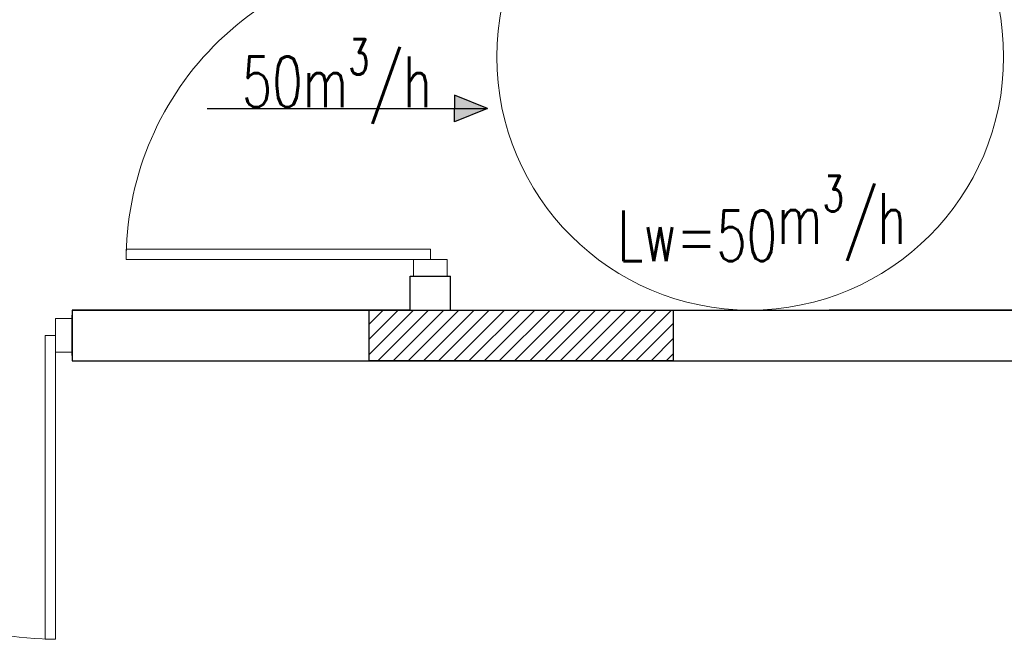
# Model space of a CAD drawing. Header units: millimetres. Extents: x -6513 to 30474, y -6915 to 65597.
# Tile 104 of 256: x 7123 to 7414, y 6468 to 6652. Entities that reach past the tile are written whole.
import ezdxf

# ---------------------------------------------------------------- set-up
doc = ezdxf.new("R2010")
doc.units = ezdxf.units.MM
for name, color, linetype, lineweight in [('A_linia przekroj', 8, 'Continuous', 25), ('cieńkie', 8, 'Continuous', 9), ('DB-WM-nawiew-opis', 8, 'Continuous', 25), ('DB-WM-nawiew-opis-odnośnik', 8, 'Continuous', 30), ('DB-WM-wywiew-opis', 8, 'Continuous', 25), ('DB_WM_nawiew', 8, 'Continuous', 30), ('Stolarka ARCHWIG', 8, 'Continuous', 5), ('Ściany ARCHWIG', 8, 'Continuous', 30)]:
    doc.layers.add(name, color=color, linetype=linetype, lineweight=lineweight)
doc.layers.add('zamurowania - ARCHWIG', color=8, linetype='Continuous')
doc.styles.get("Standard").update_dxf_attribs({"font": 'txt.shx', "width": 0.9})

# ---------------------------------------------------------------- blocks, each defined once
blk = doc.blocks.new('A$C2355049C')
at = {"layer": 'DB-WM-nawiew-opis-odnośnik'}
h = blk.add_hatch(color=256, dxfattribs=at)
h.paths.add_polyline_path([(0, -9.82), (3.94, -9.82), (0, 0)])
h.paths.add_polyline_path([(0, 0), (-3.94, -9.82), (0, -9.82)])
at = {"layer": 'DB-WM-nawiew-opis-odnośnik', "flags": 128}
for points in [[(0, 0), (-3.94, -9.82), (0, -9.82)], [(0, -82.94), (0, 0)], [(0, 0), (3.94, -9.82), (0, -9.82)]]:
    blk.add_lwpolyline(points, dxfattribs=at)

msp = doc.modelspace()

# ---------------------------------------------------------------- hatches: boundary and pattern name
at = {"layer": 'zamurowania - ARCHWIG'}
h = msp.add_hatch(dxfattribs=at)
h.set_pattern_fill('ANSI31', color=256)
h.set_pattern_definition([(45, (32482.7916, 6614.855), (-2.24506403, 2.24506403), [])])
h.paths.add_polyline_path([(7316.339, 6550.652), (7316.339, 6565.652), (7226.339, 6565.652), (7226.339, 6550.652)])

# ---------------------------------------------------------------- linework, layer by layer
at = {"layer": 'A_linia przekroj'}
for p, q in [((7138.486, 6565.652), (7316.339, 6565.652)), ((7316.339, 6565.652), (7504.554, 6565.652)), ((7138.486, 6550.652), (7316.339, 6550.652)), ((7316.339, 6550.652), (7504.554, 6550.652))]:
    msp.add_line(p, q, dxfattribs=at)
at = {"layer": 'cieńkie'}
msp.add_circle((7339.138, 6640.652), 75, dxfattribs=at)
msp.add_circle((7339.138, 6640.652), 75, dxfattribs=at)
at = {"layer": 'Stolarka ARCHWIG'}
for p, q in [((7154.486, 6580.652), (7154.486, 6583.652)), ((7154.486, 6583.652), (7244.486, 6583.652)), ((7244.486, 6583.652), (7244.486, 6580.652)), ((7244.486, 6580.652), (7154.486, 6580.652)), ((7239.486, 6575.652), (7239.486, 6580.652)), ((7239.486, 6580.652), (7249.486, 6580.652)), ((7249.486, 6580.652), (7249.486, 6575.652)), ((7244.486, 6575.652), (7239.486, 6575.652)), ((7249.486, 6575.652), (7239.486, 6575.652)), ((7133.486, 6553.152), (7133.486, 6563.152)), ((7133.486, 6563.152), (7138.486, 6563.152)), ((7138.486, 6563.152), (7138.486, 6553.152)), ((7130.486, 6468.152), (7130.486, 6558.152)), ((7130.486, 6558.152), (7133.486, 6558.152)), ((7133.486, 6558.152), (7133.486, 6468.152)), ((7138.486, 6558.152), (7138.486, 6553.152)), ((7138.486, 6553.152), (7133.486, 6553.152)), ((7133.486, 6468.152), (7130.486, 6468.152))]:
    msp.add_line(p, q, dxfattribs=at)
for centre, start, end in [((7244.486, 6580.652), 89.04516, 179.04516), ((7133.486, 6558.152), 179.04516, 269.04516)]:
    msp.add_arc(centre, 90.012, start, end, dxfattribs=at)
at = {"layer": 'zamurowania - ARCHWIG'}
msp.add_lwpolyline([(7226.339, 6565.652), (7316.339, 6565.652), (7316.339, 6550.652), (7226.339, 6550.652)], close=True, dxfattribs=at)
at = {"layer": 'Ściany ARCHWIG', "ltscale": 5}
for p, q in [((7238.486, 6565.652), (7238.486, 6575.652)), ((7250.486, 6565.652), (7250.486, 6575.652))]:
    msp.add_line(p, q, dxfattribs=at)
at = {"layer": 'Ściany ARCHWIG'}
for p, q in [((7238.486, 6575.652), (7250.486, 6575.652)), ((7238.486, 6565.652), (7138.486, 6565.652)), ((7138.486, 6565.652), (7138.486, 6550.652)), ((7504.554, 6565.652), (7362.554, 6565.652)), ((7138.486, 6552.152), (7138.486, 6564.152))]:
    msp.add_line(p, q, dxfattribs=at)

# ---------------------------------------------------------------- block references
at = {"layer": 'DB_WM_nawiew', "xscale": -1, "rotation": 270}
msp.add_blockref('A$C2355049C', (7261.41, 6625.342), dxfattribs=at)

# ---------------------------------------------------------------- texts
at = {"layer": 'DB-WM-nawiew-opis', "insert": (7244.914, 6645.874), "char_height": 15, "width": 37.14159, "attachment_point": 3}
msp.add_mtext('\\A1;{\\Fsimplex|c238;\\W0.7;50m\\H0.7x;\\S3^ ;\\H1.4286x;/h}', dxfattribs=at)
at = {"layer": 'DB-WM-wywiew-opis', "insert": (7299.847, 6605.368), "char_height": 15, "width": 37.14159, "attachment_point": 1}
msp.add_mtext('{\\Fsimplex|c238;\\W0.7;Lw=50\\A1;m\\H0.7x;\\S3^ ;\\H1.4286x;/h}', dxfattribs=at)

doc.saveas('drawing.dxf')
